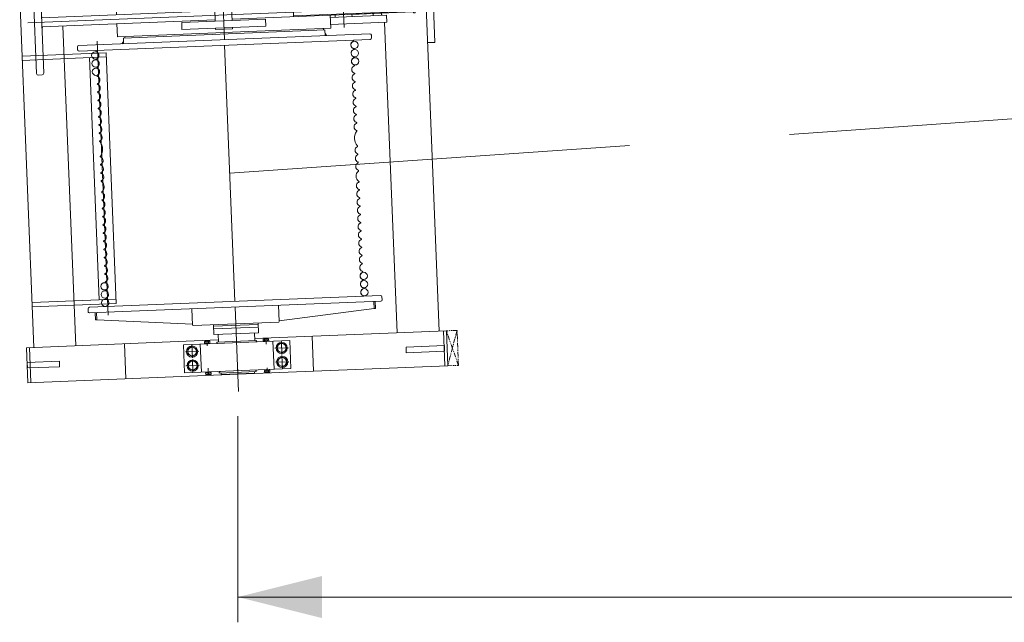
# Model space of a CAD drawing. Header units: millimetres. Extents: x 53746 to 116821, y -810352 to -765802.
# Tile 3 of 256: x 59695 to 63210, y -796074 to -793924. Entities that reach past the tile are written whole.
import ezdxf
from ezdxf.enums import TextEntityAlignment as Align

# ---------------------------------------------------------------- set-up
doc = ezdxf.new("R2010")
doc.units = ezdxf.units.MM
doc.header["$MEASUREMENT"] = 0
for name, pattern in [('DGN Style 3', [2002.806, 1430.575714, -572.230286]), ('DGN Style 4', [2290.351719, 1144.460571, -572.230286, 1.430576, -572.230286]), ('PHANTOM2', [31.75, 15.875, -3.175, 3.175, -3.175, 3.175, -3.175])]:
    doc.linetypes.add(name, pattern=pattern)
doc.layers.add('Main Cradle Rails', color=7, linetype='Continuous', lineweight=0)
doc.styles.add('Style-ENGINEERING', font='ENGINEERING.shx')
doc.styles.add('Style-ENGINEERING_0', font='ENGINEERING.shx')
doc.dimstyles.new('MetricMM', dxfattribs={"dimtxt": 3, "dimasz": 3, "dimexe": 1.5, "dimexo": 1.5, "dimgap": 1.5, "dimtad": 1, "dimdec": 0, "dimzin": 7, "dimtxsty": 'Style-ENGINEERING_0', "dimcen": 0.09, "dimclrd": 1, "dimclre": 1, "dimclrt": 7, "dimadec": 0, "dimazin": 3, "dimtfac": 1, "dimtdec": 0, "dimtofl": 0, "dimtmove": 0, "dimatfit": 3, "dimfxl": 1, "dimtzin": 7, "dimlwd": -1, "dimlwe": 0, "dimarcsym": 0})

# ---------------------------------------------------------------- blocks, each defined once
blk = doc.blocks.new('A$C55094F60')
at = {"color": 0, "lineweight": -2}
for p, q in [((206.5, 1358.8), (168.5, 1358.8)), ((206.5, 1352.8), (168.5, 1352.8)), ((195.6, 1359.7), (179.6, 1359.7)), ((195.6, 1359.7), (179.6, 1359.7)), ((179.6, 1359.7), (179.6, 1359.3)), ((179.6, 1359.7), (179.6, 1358.8)), ((195.5, 1358.8), (179.6, 1358.8)), ((180.1, 1364.4), (180.1, 1359.7)), ((180.1, 1364.4), (180.1, 1359.7)), ((193.2, 1365.4), (181.9, 1365.4)), ((193.2, 1365.4), (181.9, 1365.4)), ((183.8, 1364.4), (183.8, 1359.7)), ((183.8, 1364.4), (183.8, 1359.7)), ((187.5, -24.5), (187.5, 1369.1)), ((191.3, 1364.4), (191.3, 1359.7)), ((191.3, 1364.4), (191.3, 1359.7)), ((195.1, 1359.7), (195.1, 1364.4)), ((195.1, 1359.7), (195.1, 1364.4)), ((195.6, 1359.3), (195.6, 1359.7)), ((195.6, 1358.8), (195.6, 1359.7)), ((252.1, 1103.3), (126.5, 1103.3)), ((203.5, 924.8), (171.5, 924.8))]:
    blk.add_line(p, q, dxfattribs=at)
at = {"color": 0, "linetype": 'Continuous', "lineweight": -2}
for p, q in [((168.5, 1358.8), (168.5, 1352.8)), ((171.5, 1352.8), (171.5, 704.8)), ((174.6, 924.8), (174.6, 1352.8)), ((200.6, 1352.8), (200.6, 924.8)), ((203.5, 704.8), (203.5, 1352.8)), ((206.5, 1352.8), (206.5, 1358.8)), ((138.5, 1256.6), (163.5, 1256.6)), ((138.5, 1055.7), (138.5, 1256.6)), ((171.5, 1239.3), (163.5, 1239.3)), ((171.5, 1239.1), (163.5, 1239.1)), ((171.5, 1133.3), (171.5, 1239.1)), ((211.5, 1239.3), (203.5, 1239.3)), ((211.5, 1239.1), (203.5, 1239.1)), ((203.5, 1239.1), (203.5, 1133.3)), ((236.5, 1256.6), (236.5, 1055.7)), ((171.5, 1209.1), (163.5, 1209.1)), ((211.5, 1209.1), (203.5, 1209.1)), ((171.5, 1133.3), (163.5, 1133.3)), ((211.5, 1133.3), (203.5, 1133.3)), ((125, 1055.8), (125, 293.8)), ((171.5, 1055.8), (125, 1055.8)), ((171.5, 1073.3), (163.5, 1073.3)), ((211.5, 1073.3), (203.5, 1073.3)), ((250, 1055.8), (203.5, 1055.8)), ((250, 1055.8), (250, 293.8)), ((142.5, 824.7), (142.5, 524.8)), ((167.5, 824.7), (142.5, 824.7)), ((167.5, 524.8), (167.5, 824.7)), ((171.5, 644.8), (171.5, 25.3)), ((203.5, 25.3), (203.5, 644.8)), ((142.5, 524.8), (167.5, 524.8)), ((171.5, 293.8), (125, 293.8)), ((250, 293.8), (203.5, 293.8)), ((0, 6), (0, 19.3)), ((394, 25.3), (6, 25.3)), ((6, 0), (394, 0)), ((167.4, 25.3), (171.5, 28)), ((207.5, 25.3), (203.5, 28)), ((203.8, 27.9), (204.5, 27.8)), ((400, 6), (400, 19.3))]:
    blk.add_line(p, q, dxfattribs=at)
at = {"color": 0, "linetype": 'Continuous', "lineweight": -2, "flags": 128}
for points in [[(163.5, 1256.6), (163.5, 1055.8)], [(211.5, 1055.8), (211.5, 1256.6), (236.5, 1256.6)], [(232.5, 524.8), (232.5, 824.7), (207.5, 824.7), (207.5, 524.8)], [(142.5, 704.8), (137.5, 704.8), (137.5, 644.8), (142.5, 644.8)], [(167.5, 704.8), (207.5, 704.8)], [(232.5, 704.8), (237.5, 704.8), (237.5, 644.8), (232.5, 644.8)], [(207.5, 644.8), (167.5, 644.8)], [(207.5, 524.8), (232.5, 524.8)], [(170.9, 25.7), (171.4, 27.4), (168.2, 25.6), (170.4, 25.6), (170.7, 27.5), (168.4, 25.6), (170.3, 26.1), (169.7, 26.5), (170.9, 28.1), (170.1, 26.1)], [(206.6, 25.6), (203.8, 28.3), (203.8, 25.3), (206.1, 25.7), (204.4, 27.5), (204.2, 26.2), (206.1, 26), (203.7, 27.4), (203.9, 27.6), (204.8, 25.6), (206.6, 26.3), (203.8, 27.9)], [(204.5, 27.8), (204, 25.8), (206.3, 25.7), (205.1, 26.6)]]:
    blk.add_lwpolyline(points, dxfattribs=at)
at = {"color": 0, "lineweight": -2}
for centre, radius, start, end in [((181.9, 1363.1), 2.26, 33.855, 146.145), ((181.9, 1363.1), 2.26, 33.855, 146.145), ((187.6, 1357.8), 7.53, 60.1372, 119.8628), ((187.6, 1357.8), 7.53, 60.1372, 119.8628), ((193.2, 1363.1), 2.26, 33.855, 146.145), ((193.2, 1363.1), 2.26, 33.855, 146.145)]:
    blk.add_arc(centre, radius, start, end, dxfattribs=at)
at = {"color": 0, "linetype": 'Continuous', "lineweight": -2}
for centre, start, end in [((6, 19.3), 90.0008, 180), ((6, 6), 180, 270), ((394, 19.3), 0, 90.0008), ((394, 6), 270, 0)]:
    blk.add_arc(centre, 6, start, end, dxfattribs=at)
blk = doc.blocks.new('*U58')
at = {"color": 7, "linetype": 'PHANTOM2', "lineweight": 0}
for p, q in [((1807.1, 831.8), (1682.1, 793.8)), ((1682.1, 831.8), (1807.1, 793.8)), ((1807.1, 831.8), (1682.1, 831.8)), ((1682.1, 831.8), (1682.1, 793.5)), ((1807.1, 793.8), (1807.1, 831.8))]:
    blk.add_line(p, q, dxfattribs=at)
at = {"color": 7, "lineweight": 0}
for p, q in [((302.1, 793.8), (652.1, 793.8)), ((652.1, 793.8), (652.1, 767.8)), ((1682.1, 793.8), (1807.1, 793.8)), ((1682.1, 108.8), (1682.1, 793.8)), ((1682.1, 783.8), (1807.1, 783.8)), ((1734.6, 784.7), (1754.6, 784.7)), ((1734.6, 647.5), (1734.6, 784.7)), ((1754.6, 647.5), (1754.6, 784.7)), ((1807.1, 43.8), (1807.1, 793.8)), ((427.1, 767.8), (1682.1, 767.8)), ((1734.6, 647.5), (1754.6, 647.5)), ((573.6, 617.8), (1682.1, 617.8)), ((612.1, 563.8), (612.1, -476.2)), ((627.1, 568.8), (617.1, 568.8)), ((632.1, -476.2), (632.1, 563.8)), ((1547.1, -476.2), (1547.1, 563.8)), ((1552.1, 568.8), (1562.1, 568.8)), ((1567.1, 563.8), (1567.1, -476.2)), ((1592.1, 543.8), (1567.1, 543.8)), ((1592.1, 538.8), (1567.1, 538.8)), ((1592.1, 538.8), (1592.1, 543.8)), ((1592.1, 538.8), (1622.1, 198.8)), ((635.8, 503.6), (632.1, 503.6)), ((636.7, 502.9), (637.3, 501.8)), ((662.9, 502.9), (662.3, 501.8)), ((665, 503.6), (663.8, 503.6)), ((666, 502.9), (666.5, 501.8)), ((692.1, 502.9), (691.6, 501.8)), ((694.3, 503.6), (693.1, 503.6)), ((695.2, 502.9), (695.8, 501.8)), ((721.4, 502.9), (720.8, 501.8)), ((723.5, 503.6), (722.3, 503.6)), ((724.5, 502.9), (725, 501.8)), ((750.6, 502.9), (750.1, 501.8)), ((752.8, 503.6), (751.6, 503.6)), ((753.7, 502.9), (754.3, 501.8)), ((779.9, 502.9), (779.3, 501.8)), ((780.8, 503.6), (782, 503.6)), ((783, 502.9), (783.5, 501.8)), ((809.1, 502.9), (808.6, 501.8)), ((811.3, 503.6), (810.1, 503.6)), ((812.2, 502.9), (812.8, 501.8)), ((838.4, 502.9), (837.8, 501.8)), ((840.5, 503.6), (839.3, 503.6)), ((841.5, 502.9), (842, 501.8)), ((867.6, 502.9), (867.1, 501.8)), ((868.6, 503.6), (869.8, 503.6)), ((870.7, 502.9), (871.3, 501.8)), ((896.9, 502.9), (896.3, 501.8)), ((899, 503.6), (897.8, 503.6)), ((900, 502.9), (900.5, 501.8)), ((926.1, 502.9), (925.6, 501.8)), ((928.3, 503.6), (927.1, 503.6)), ((929.2, 502.9), (929.8, 501.8)), ((955.4, 502.9), (954.8, 501.8)), ((956.3, 503.6), (957.5, 503.6)), ((958.5, 502.9), (959, 501.8)), ((1009.6, 502.9), (1009.1, 501.8)), ((1011.8, 503.6), (1010.6, 503.6)), ((1012.7, 502.9), (1013.3, 501.8)), ((1038.9, 502.9), (1038.3, 501.8)), ((1041, 503.6), (1039.8, 503.6)), ((1042, 502.9), (1042.5, 501.8)), ((1068.1, 502.9), (1067.6, 501.8)), ((1070.3, 503.6), (1069.1, 503.6)), ((1071.2, 502.9), (1071.8, 501.8)), ((1097.4, 502.9), (1096.8, 501.8)), ((1099.5, 503.6), (1098.3, 503.6)), ((1100.5, 502.9), (1101, 501.8)), ((1136.6, 502.9), (1136.1, 501.8)), ((1138.8, 503.6), (1137.6, 503.6)), ((1139.7, 502.9), (1140.3, 501.8)), ((1165.9, 502.9), (1165.3, 501.8)), ((1168, 503.6), (1166.8, 503.6)), ((1169, 502.9), (1169.5, 501.8)), ((1195.1, 502.9), (1194.6, 501.8)), ((1196.1, 503.6), (1197.3, 503.6)), ((1198.2, 502.9), (1198.8, 501.8)), ((1224.4, 502.9), (1223.8, 501.8)), ((1226.5, 503.6), (1225.3, 503.6)), ((1227.5, 502.9), (1228, 501.8)), ((1253.6, 502.9), (1253.1, 501.8)), ((1255.8, 503.6), (1254.6, 503.6)), ((1256.7, 502.9), (1257.3, 501.8)), ((1282.9, 502.9), (1282.3, 501.8)), ((1283.8, 503.6), (1285, 503.6)), ((1286, 502.9), (1286.5, 501.8)), ((1312.1, 502.9), (1311.6, 501.8)), ((1314.3, 503.6), (1313.1, 503.6)), ((1315.2, 502.9), (1315.8, 501.8)), ((1341.4, 502.9), (1340.8, 501.8)), ((1343.5, 503.6), (1342.3, 503.6)), ((1344.5, 502.9), (1345, 501.8)), ((1370.6, 502.9), (1370.1, 501.8)), ((1371.6, 503.6), (1372.8, 503.6)), ((1373.7, 502.9), (1374.3, 501.8)), ((1399.9, 502.9), (1399.3, 501.8)), ((1402, 503.6), (1400.8, 503.6)), ((1403, 502.9), (1403.5, 501.8)), ((1429.1, 502.9), (1428.6, 501.8)), ((1431.3, 503.6), (1430.1, 503.6)), ((1432.2, 502.9), (1432.8, 501.8)), ((1458.4, 502.9), (1457.8, 501.8)), ((1460.5, 503.6), (1459.3, 503.6)), ((1461.5, 502.9), (1462, 501.8)), ((1487.6, 502.9), (1487.1, 501.8)), ((1489.8, 503.6), (1488.6, 503.6)), ((1490.7, 502.9), (1491.3, 501.8)), ((1516.9, 502.9), (1516.3, 501.8)), ((1517.8, 503.6), (1519, 503.6)), ((1520, 502.9), (1520.5, 501.8)), ((1546.1, 502.9), (1545.6, 501.8)), ((587.1, 398.8), (592.1, 398.8)), ((592.1, 403.8), (612.1, 403.8)), ((592.1, 403.8), (592.1, -316.2)), ((1682.1, 313.8), (1807.1, 313.8)), ((1694.6, 233.8), (1694.6, -146.2)), ((1694.6, 233.8), (1794.6, 233.8)), ((1719.6, 179.9), (1719.6, 227.7)), ((1769.6, 179.9), (1769.6, 227.7)), ((1794.6, 233.8), (1794.6, -146.2)), ((1567.1, 198.8), (1625.1, 198.8)), ((1627.1, 196.8), (1625.1, 198.8)), ((1627.1, -109.2), (1627.1, 196.8)), ((1696.5, 203.8), (1742.7, 203.8)), ((1746.4, 203.8), (1792.7, 203.8)), ((1683.2, 148.8), (1703.9, 148.8)), ((1684.9, 141.5), (1684.9, 156.2)), ((1686.1, 158.6), (1692.1, 158.6)), ((1686.1, 153.7), (1692.1, 153.7)), ((1686.1, 143.9), (1692.1, 143.9)), ((1692.1, 139), (1692.1, 158.6)), ((1692.1, 156.8), (1694.6, 156.8)), ((1692.1, 149.8), (1694.6, 148.8)), ((1692.1, 148.8), (1694.6, 147.8)), ((1692.1, 140.9), (1694.6, 140.9)), ((1694.6, 173.8), (1794.6, 173.8)), ((1807.1, 148.8), (1788.4, 148.8)), ((1797.1, 156.8), (1794.6, 156.8)), ((1797.1, 149.8), (1794.6, 148.8)), ((1797.1, 148.8), (1794.6, 147.8)), ((1797.1, 140.9), (1794.6, 140.9)), ((1797.1, 139), (1797.1, 158.6)), ((1803, 158.6), (1797.1, 158.6)), ((1803, 153.7), (1797.1, 153.7)), ((1803, 143.9), (1797.1, 143.9)), ((1804.3, 141.5), (1804.3, 156.2)), ((1662.1, 123.8), (1627.1, 123.8)), ((1632.1, 123.8), (1632, 123.8)), ((1632.1, 123.8), (1632.1, -36.2)), ((1642.1, 123.8), (1642.1, -36.2)), ((1662.1, 123.8), (1662.1, -36.2)), ((1662.1, 108.8), (1689.1, 108.8)), ((1686.1, 139), (1692.1, 139)), ((1689.1, 114.8), (1689.1, -27.2)), ((1689.1, 114.8), (1692.6, 114.8)), ((1692.6, 114.8), (1693.7, 112.1)), ((1796.5, 109.8), (1795.5, 107.1)), ((1800.1, 109.8), (1796.5, 109.8)), ((1803, 139), (1797.1, 139)), ((1800.1, 109.8), (1800.1, -22.2)), ((1805.1, 103.8), (1800.1, 103.8)), ((1805.1, 103.8), (1805.1, -16.2)), ((1802.7, 43.8), (1771.7, 43.8)), ((1807.1, -706.2), (1807.1, 43.8)), ((1689.1, -21.2), (1662.1, -21.2)), ((1682.1, -706.2), (1682.1, -21.2)), ((1689.1, -27.2), (1692.6, -27.2)), ((1692.6, -27.2), (1693.7, -24.5)), ((1796.5, -22.2), (1795.5, -19.5)), ((1800.1, -22.2), (1796.5, -22.2)), ((1805.1, -16.2), (1800.1, -16.2)), ((1627.1, -36.2), (1662.1, -36.2)), ((1683.2, -61.2), (1701.1, -61.2)), ((1684.9, -53.8), (1684.9, -68.5)), ((1686.1, -51.4), (1692.1, -51.4)), ((1686.1, -56.3), (1692.1, -56.3)), ((1686.1, -66.1), (1692.1, -66.1)), ((1692.1, -51.4), (1692.1, -71)), ((1692.1, -53.2), (1694.6, -53.2)), ((1692.1, -61.2), (1694.6, -60.2)), ((1692.1, -62.2), (1694.6, -61.2)), ((1692.1, -69.1), (1694.6, -69.1)), ((1807.1, -61.2), (1781.7, -61.2)), ((1797.1, -53.2), (1794.6, -53.2)), ((1797.1, -61.2), (1794.6, -60.2)), ((1797.1, -62.2), (1794.6, -61.2)), ((1797.1, -69.1), (1794.6, -69.1)), ((1803, -51.4), (1797.1, -51.4)), ((1797.1, -51.4), (1797.1, -71)), ((1803, -56.3), (1797.1, -56.3)), ((1803, -66.1), (1797.1, -66.1)), ((1804.3, -53.8), (1804.3, -68.5)), ((1686.1, -71), (1692.1, -71)), ((1694.6, -86.2), (1794.6, -86.2)), ((1719.6, -92.3), (1719.6, -140.1)), ((1769.6, -92.3), (1769.6, -140.1)), ((1803, -71), (1797.1, -71)), ((1567.1, -111.2), (1625.1, -111.2)), ((1593.1, -451.2), (1622.1, -111.2)), ((1625.1, -111.2), (1627.1, -109.2)), ((1696.2, -116.2), (1741.5, -116.2)), ((1747.9, -116.2), (1792.8, -116.2)), ((1694.6, -146.2), (1794.6, -146.2)), ((587.1, -311.2), (592.1, -311.2)), ((592.1, -316.2), (612.1, -316.2)), ((1682.1, -356.2), (1807.1, -356.2)), ((599.6, -410.3), (1577.5, -410.3)), ((635.8, -415.9), (632.1, -415.9)), ((636.7, -415.3), (637.3, -414.2)), ((662.9, -415.3), (662.3, -414.2)), ((665, -415.9), (663.8, -415.9)), ((666, -415.3), (666.5, -414.2)), ((692.1, -415.3), (691.6, -414.2)), ((694.3, -415.9), (693.1, -415.9)), ((695.2, -415.3), (695.8, -414.2)), ((721.4, -415.3), (720.8, -414.2)), ((723.5, -415.9), (722.3, -415.9)), ((724.5, -415.3), (725, -414.2)), ((750.6, -415.3), (750.1, -414.2)), ((752.8, -415.9), (751.6, -415.9)), ((753.7, -415.3), (754.3, -414.2)), ((779.9, -415.3), (779.3, -414.2)), ((780.8, -415.9), (782, -415.9)), ((783, -415.3), (783.5, -414.2)), ((809.1, -415.3), (808.6, -414.2)), ((811.3, -415.9), (810.1, -415.9)), ((812.2, -415.3), (812.8, -414.2)), ((838.4, -415.3), (837.8, -414.2)), ((840.5, -415.9), (839.3, -415.9)), ((841.5, -415.3), (842, -414.2)), ((867.6, -415.3), (867.1, -414.2)), ((868.6, -415.9), (869.8, -415.9)), ((870.7, -415.3), (871.3, -414.2)), ((896.9, -415.3), (896.3, -414.2)), ((899, -415.9), (897.8, -415.9)), ((900, -415.3), (900.5, -414.2)), ((926.1, -415.3), (925.6, -414.2)), ((928.3, -415.9), (927.1, -415.9)), ((929.2, -415.3), (929.8, -414.2)), ((955.4, -415.3), (954.8, -414.2)), ((956.3, -415.9), (957.5, -415.9)), ((958.5, -415.3), (959, -414.2)), ((1009.6, -415.3), (1009.1, -414.2)), ((1011.8, -415.9), (1010.6, -415.9)), ((1012.7, -415.3), (1013.3, -414.2)), ((1038.9, -415.3), (1038.3, -414.2)), ((1041, -415.9), (1039.8, -415.9)), ((1042, -415.3), (1042.5, -414.2)), ((1068.1, -415.3), (1067.6, -414.2)), ((1070.3, -415.9), (1069.1, -415.9)), ((1071.2, -415.3), (1071.8, -414.2)), ((1097.4, -415.3), (1096.8, -414.2)), ((1099.5, -415.9), (1098.3, -415.9)), ((1100.5, -415.3), (1101, -414.2)), ((1136.6, -415.3), (1136.1, -414.2)), ((1138.8, -415.9), (1137.6, -415.9)), ((1139.7, -415.3), (1140.3, -414.2)), ((1165.9, -415.3), (1165.3, -414.2)), ((1168, -415.9), (1166.8, -415.9)), ((1169, -415.3), (1169.5, -414.2)), ((1195.1, -415.3), (1194.6, -414.2)), ((1196.1, -415.9), (1197.3, -415.9)), ((1198.2, -415.3), (1198.8, -414.2)), ((1224.4, -415.3), (1223.8, -414.2)), ((1226.5, -415.9), (1225.3, -415.9)), ((1227.5, -415.3), (1228, -414.2)), ((1253.6, -415.3), (1253.1, -414.2)), ((1255.8, -415.9), (1254.6, -415.9)), ((1256.7, -415.3), (1257.3, -414.2)), ((1282.9, -415.3), (1282.3, -414.2)), ((1283.8, -415.9), (1285, -415.9)), ((1286, -415.3), (1286.5, -414.2)), ((1312.1, -415.3), (1311.6, -414.2)), ((1314.3, -415.9), (1313.1, -415.9)), ((1315.2, -415.3), (1315.8, -414.2)), ((1341.4, -415.3), (1340.8, -414.2)), ((1343.5, -415.9), (1342.3, -415.9)), ((1344.5, -415.3), (1345, -414.2)), ((1370.6, -415.3), (1370.1, -414.2)), ((1371.6, -415.9), (1372.8, -415.9)), ((1373.7, -415.3), (1374.3, -414.2)), ((1399.9, -415.3), (1399.3, -414.2)), ((1402, -415.9), (1400.8, -415.9)), ((1403, -415.3), (1403.5, -414.2)), ((1429.1, -415.3), (1428.6, -414.2)), ((1431.3, -415.9), (1430.1, -415.9)), ((1432.2, -415.3), (1432.8, -414.2)), ((1458.4, -415.3), (1457.8, -414.2)), ((1460.5, -415.9), (1459.3, -415.9)), ((1461.5, -415.3), (1462, -414.2)), ((1487.6, -415.3), (1487.1, -414.2)), ((1489.8, -415.9), (1488.6, -415.9)), ((1490.7, -415.3), (1491.3, -414.2)), ((1516.9, -415.3), (1516.3, -414.2)), ((1517.8, -415.9), (1519, -415.9)), ((1520, -415.3), (1520.5, -414.2)), ((1546.1, -415.3), (1545.6, -414.2)), ((1593.1, -451.2), (1567.1, -451.2)), ((1593.1, -456.2), (1567.1, -456.2)), ((1593.1, -451.2), (1593.1, -456.2)), ((627.1, -481.2), (617.1, -481.2)), ((1562.1, -481.2), (1552.1, -481.2)), ((540.6, -530.2), (1682.1, -530.2)), ((1734.6, -591), (1734.6, -706.2)), ((1734.6, -591), (1754.6, -591)), ((1754.6, -591), (1754.6, -706.2)), ((427.1, -680.2), (1682.1, -680.2)), ((1682.1, -696.2), (1807.1, -696.2)), ((1682.1, -706.2), (1807.1, -706.2)), ((1734.6, -706.2), (1754.6, -706.2))]:
    blk.add_line(p, q, dxfattribs=at)
at = {"color": 1, "linetype": 'DGN Style 4', "lineweight": 0}
for p, q in [((192.6, 43.8), (612.1, 43.8)), ((632.1, 43.8), (1547.1, 43.8)), ((1567.1, 43.8), (1868.2, 43.8))]:
    blk.add_line(p, q, dxfattribs=at)
at = {"color": 7, "linetype": 'Continuous', "lineweight": 0}
for p, q in [((642.1, -380.3), (1537.1, -380.3)), ((642.1, -380.3), (642.1, -680.2)), ((657.1, -380.3), (657.1, -680.2)), ((1522.1, -380.3), (1522.1, -680.2)), ((1537.1, -380.3), (1537.1, -680.2)), ((657.1, -440.3), (1522.1, -440.3))]:
    blk.add_line(p, q, dxfattribs=at)
at = {"color": 7, "lineweight": 0, "flags": 128}
for points in [[(612.1, 408.8), (612.1, 403.8), (604.1, 403.8), (612.1, 408.8), (611.9, 403.9), (604.4, 403.9), (611.9, 408.6), (611.8, 404.1), (604.7, 404.1), (611.8, 408.5), (611.6, 404.2), (605.1, 404.2), (611.6, 408.4), (611.4, 404.4), (605.6, 404.4), (611.6, 408.1), (611.2, 404.6), (606.1, 404.6), (611.7, 408), (610.9, 404.9), (606.6, 404.7), (611.7, 407.8), (610.7, 405.1), (606.9, 404.9), (611.4, 407.4), (610.5, 405.3), (607.3, 405), (611.1, 407.2), (610.3, 405.5), (607.7, 405.2), (611.1, 407.2), (610.1, 405.8), (608.2, 405.5), (610.7, 406.8), (609.9, 406), (608.7, 405.7), (610.2, 406.4), (609.9, 406), (609.3, 405.9), (609.9, 406)], [(612.1, -321.2), (612.1, -316.2), (604.1, -316.2), (612.1, -321.2), (611.9, -316.3), (604.4, -316.3), (611.9, -321), (611.8, -316.5), (604.7, -316.4), (611.8, -320.9), (611.6, -316.6), (605.1, -316.6), (611.6, -320.8), (611.4, -316.8), (605.6, -316.8), (611.6, -320.5), (611.2, -317), (606.1, -316.9), (611.7, -320.4), (610.9, -317.2), (606.6, -317.1), (611.7, -320.1), (610.7, -317.5), (606.9, -317.3), (611.4, -319.8), (610.5, -317.7), (607.3, -317.4), (611.1, -319.6), (610.3, -317.9), (607.7, -317.6), (611.1, -319.6), (610.1, -318.2), (608.2, -317.8), (610.7, -319.2), (609.9, -318.4), (608.7, -318.1), (610.2, -318.8), (609.9, -318.4), (609.3, -318.3), (609.9, -318.4)]]:
    blk.add_lwpolyline(points, dxfattribs=at)
for points in [[(1710.6, 188.3), (1701.7, 203.8), (1710.6, 219.3), (1728.5, 219.3), (1737.4, 203.8), (1728.5, 188.3), (1710.6, 188.3)], [(1760.6, 188.3), (1751.7, 203.8), (1760.6, 219.3), (1778.5, 219.3), (1787.4, 203.8), (1778.5, 188.3), (1760.6, 188.3)], [(1710.6, -131.7), (1701.7, -116.2), (1710.6, -100.7), (1728.5, -100.7), (1737.4, -116.2), (1728.5, -131.7), (1710.6, -131.7)], [(1760.6, -131.7), (1751.7, -116.2), (1760.6, -100.7), (1778.5, -100.7), (1787.4, -116.2), (1778.5, -131.7), (1760.6, -131.7)]]:
    blk.add_lwpolyline(points, close=True, dxfattribs=at)
at = {"color": 7, "lineweight": 0}
for centre, radius in [((649.8, 506.8), 13), ((679.1, 506.8), 13), ((708.3, 506.8), 13), ((1474.6, 506.8), 13), ((1503.8, 506.8), 13), ((1533.1, 506.8), 13), ((1719.6, 203.8), 20), ((1719.6, 203.8), 15.5), ((1769.6, 203.8), 20), ((1769.6, 203.8), 15.5), ((1719.6, -116.2), 20), ((1719.6, -116.2), 15.5), ((1769.6, -116.2), 20), ((1769.6, -116.2), 15.5), ((649.8, -419.2), 13), ((679.1, -419.2), 13), ((708.3, -419.2), 13), ((1474.6, -419.2), 13), ((1503.8, -419.2), 13), ((1533.1, -419.2), 13)]:
    blk.add_circle(centre, radius, dxfattribs=at)
for centre, radius, start, end in [((617.1, 563.8), 5, 90, 180), ((627.1, 563.8), 5, 0, 90), ((1552.1, 563.8), 5, 90, 180), ((1562.1, 563.8), 5, 0, 90), ((635.8, 502.5), 1.06, 25, 90), ((649.8, 507.6), 13.8, 205, 335), ((663.8, 502.5), 1.06, 90, 155), ((665, 502.5), 1.06, 25, 90), ((679.1, 507.6), 13.8, 205, 335), ((693.1, 502.5), 1.06, 90, 155), ((694.3, 502.5), 1.06, 25, 90), ((708.3, 507.6), 13.8, 205, 335), ((722.3, 502.5), 1.06, 90, 155), ((723.5, 502.5), 1.06, 25, 90), ((737.6, 507.6), 13.8, 205, 335), ((751.6, 502.5), 1.06, 90, 155), ((752.8, 502.5), 1.06, 25, 90), ((766.8, 507.6), 13.8, 205, 335), ((780.8, 502.5), 1.06, 90, 155), ((782, 502.5), 1.06, 25, 90), ((796.1, 507.6), 13.8, 205, 335), ((810.1, 502.5), 1.06, 90, 155), ((811.3, 502.5), 1.06, 25, 90), ((825.3, 507.6), 13.8, 205, 335), ((839.3, 502.5), 1.06, 90, 155), ((840.5, 502.5), 1.06, 25, 90), ((854.6, 507.6), 13.8, 205, 335), ((868.6, 502.5), 1.06, 90, 155), ((869.8, 502.5), 1.06, 25, 90), ((883.8, 507.6), 13.8, 205, 335), ((897.8, 502.5), 1.06, 90, 155), ((899, 502.5), 1.06, 25, 90), ((913.1, 507.6), 13.8, 205, 335), ((927.1, 502.5), 1.06, 90, 155), ((928.3, 502.5), 1.06, 25, 90), ((942.3, 507.6), 13.8, 205, 335), ((956.3, 502.5), 1.06, 90, 155), ((957.5, 502.5), 1.06, 25, 90), ((984.1, 537), 43.2, 234.6387, 305.3613), ((1010.6, 502.5), 1.06, 90, 155), ((1011.8, 502.5), 1.06, 25, 90), ((1025.8, 507.6), 13.8, 205, 335), ((1039.8, 502.5), 1.06, 90, 155), ((1041, 502.5), 1.06, 25, 90), ((1055.1, 507.6), 13.8, 205, 335), ((1069.1, 502.5), 1.06, 90, 155), ((1070.3, 502.5), 1.06, 25, 90), ((1084.3, 507.6), 13.8, 205, 335), ((1098.3, 502.5), 1.06, 90, 155), ((1099.5, 502.5), 1.06, 25, 90), ((1118.6, 517), 23.2, 221.046, 318.954), ((1137.6, 502.5), 1.06, 90, 155), ((1138.8, 502.5), 1.06, 25, 90), ((1152.8, 507.6), 13.8, 205, 335), ((1166.8, 502.5), 1.06, 90, 155), ((1168, 502.5), 1.06, 25, 90), ((1182.1, 507.6), 13.8, 205, 335), ((1196.1, 502.5), 1.06, 90, 155), ((1197.3, 502.5), 1.06, 25, 90), ((1211.3, 507.6), 13.8, 205, 335), ((1225.3, 502.5), 1.06, 90, 155), ((1226.5, 502.5), 1.06, 25, 90), ((1240.6, 507.6), 13.8, 205, 335), ((1254.6, 502.5), 1.06, 90, 155), ((1255.8, 502.5), 1.06, 25, 90), ((1269.8, 507.6), 13.8, 205, 335), ((1283.8, 502.5), 1.06, 90, 155), ((1285, 502.5), 1.06, 25, 90), ((1299.1, 507.6), 13.8, 205, 335), ((1313.1, 502.5), 1.06, 90, 155), ((1314.3, 502.5), 1.06, 25, 90), ((1328.3, 507.6), 13.8, 205, 335), ((1342.3, 502.5), 1.06, 90, 155), ((1343.5, 502.5), 1.06, 25, 90), ((1357.6, 507.6), 13.8, 205, 335), ((1371.6, 502.5), 1.06, 90, 155), ((1372.8, 502.5), 1.06, 25, 90), ((1386.8, 507.6), 13.8, 205, 335), ((1400.8, 502.5), 1.06, 90, 155), ((1402, 502.5), 1.06, 25, 90), ((1416.1, 507.6), 13.8, 205, 335), ((1430.1, 502.5), 1.06, 90, 155), ((1431.3, 502.5), 1.06, 25, 90), ((1445.3, 507.6), 13.8, 205, 335), ((1459.3, 502.5), 1.06, 90, 155), ((1460.5, 502.5), 1.06, 25, 90), ((1474.6, 507.6), 13.8, 205, 335), ((1488.6, 502.5), 1.06, 90, 155), ((1489.8, 502.5), 1.06, 25, 90), ((1503.8, 507.6), 13.8, 205, 335), ((1517.8, 502.5), 1.06, 90, 155), ((1519, 502.5), 1.06, 25, 90), ((1533.1, 507.6), 13.8, 205, 335), ((1547.1, 502.5), 1.06, 90, 155), ((1687.9, 156.2), 3.03, 125.9383, 234.0617), ((1695.1, 148.8), 10.2, 151.3779, 208.6221), ((1687.9, 141.5), 3.03, 125.9383, 234.0617), ((1801.2, 156.2), 3.03, 305.9383, 54.0617), ((1794, 148.8), 10.2, 331.3779, 28.6221), ((1801.2, 141.5), 3.03, 305.9383, 54.0617), ((1695.5, 112.8), 2, 201.2927, 241.4362), ((1793.6, 107.8), 2, 298.5638, 338.7073), ((1695.5, -25.2), 2, 118.5638, 158.7073), ((1793.6, -20.2), 2, 21.2927, 61.4362), ((1687.9, -53.8), 3.03, 125.9383, 234.0617), ((1695.1, -61.2), 10.2, 151.3779, 208.6221), ((1687.9, -68.5), 3.03, 125.9383, 234.0617), ((1801.2, -53.8), 3.03, 305.9383, 54.0617), ((1794, -61.2), 10.2, 331.3779, 28.6221), ((1801.2, -68.5), 3.03, 305.9383, 54.0617), ((635.8, -414.9), 1.06, 270, 335), ((649.8, -420), 13.8, 25, 155), ((663.8, -414.9), 1.06, 205, 270), ((665, -414.9), 1.06, 270, 335), ((679.1, -420), 13.8, 25, 155), ((693.1, -414.9), 1.06, 205, 270), ((694.3, -414.9), 1.06, 270, 335), ((708.3, -420), 13.8, 25, 155), ((722.3, -414.9), 1.06, 205, 270), ((723.5, -414.9), 1.06, 270, 335), ((737.6, -420), 13.8, 25, 155), ((751.6, -414.9), 1.06, 205, 270), ((752.8, -414.9), 1.06, 270, 335), ((766.8, -420), 13.8, 25, 155), ((780.8, -414.9), 1.06, 205, 270), ((782, -414.9), 1.06, 270, 335), ((796.1, -420), 13.8, 25, 155), ((810.1, -414.9), 1.06, 205, 270), ((811.3, -414.9), 1.06, 270, 335), ((825.3, -420), 13.8, 25, 155), ((839.3, -414.9), 1.06, 205, 270), ((840.5, -414.9), 1.06, 270, 335), ((854.6, -420), 13.8, 25, 155), ((868.6, -414.9), 1.06, 205, 270), ((869.8, -414.9), 1.06, 270, 335), ((883.8, -420), 13.8, 25, 155), ((897.8, -414.9), 1.06, 205, 270), ((899, -414.9), 1.06, 270, 335), ((913.1, -420), 13.8, 25, 155), ((927.1, -414.9), 1.06, 205, 270), ((928.3, -414.9), 1.06, 270, 335), ((942.3, -420), 13.8, 25, 155), ((956.3, -414.9), 1.06, 205, 270), ((957.5, -414.9), 1.06, 270, 335), ((984.1, -449.4), 43.2, 54.6387, 125.3613), ((1010.6, -414.9), 1.06, 205, 270), ((1011.8, -414.9), 1.06, 270, 335), ((1025.8, -420), 13.8, 25, 155), ((1039.8, -414.9), 1.06, 205, 270), ((1041, -414.9), 1.06, 270, 335), ((1055.1, -420), 13.8, 25, 155), ((1069.1, -414.9), 1.06, 205, 270), ((1070.3, -414.9), 1.06, 270, 335), ((1084.3, -420), 13.8, 25, 155), ((1098.3, -414.9), 1.06, 205, 270), ((1099.5, -414.9), 1.06, 270, 335), ((1118.6, -429.4), 23.2, 41.046, 138.954), ((1137.6, -414.9), 1.06, 205, 270), ((1138.8, -414.9), 1.06, 270, 335), ((1152.8, -420), 13.8, 25, 155), ((1166.8, -414.9), 1.06, 205, 270), ((1168, -414.9), 1.06, 270, 335), ((1182.1, -420), 13.8, 25, 155), ((1196.1, -414.9), 1.06, 205, 270), ((1197.3, -414.9), 1.06, 270, 335), ((1211.3, -420), 13.8, 25, 155), ((1225.3, -414.9), 1.06, 205, 270), ((1226.5, -414.9), 1.06, 270, 335), ((1240.6, -420), 13.8, 25, 155), ((1254.6, -414.9), 1.06, 205, 270), ((1255.8, -414.9), 1.06, 270, 335), ((1269.8, -420), 13.8, 25, 155), ((1283.8, -414.9), 1.06, 205, 270), ((1285, -414.9), 1.06, 270, 335), ((1299.1, -420), 13.8, 25, 155), ((1313.1, -414.9), 1.06, 205, 270), ((1314.3, -414.9), 1.06, 270, 335), ((1328.3, -420), 13.8, 25, 155), ((1342.3, -414.9), 1.06, 205, 270), ((1343.5, -414.9), 1.06, 270, 335), ((1357.6, -420), 13.8, 25, 155), ((1371.6, -414.9), 1.06, 205, 270), ((1372.8, -414.9), 1.06, 270, 335), ((1386.8, -420), 13.8, 25, 155), ((1400.8, -414.9), 1.06, 205, 270), ((1402, -414.9), 1.06, 270, 335), ((1416.1, -420), 13.8, 25, 155), ((1430.1, -414.9), 1.06, 205, 270), ((1431.3, -414.9), 1.06, 270, 335), ((1445.3, -420), 13.8, 25, 155), ((1459.3, -414.9), 1.06, 205, 270), ((1460.5, -414.9), 1.06, 270, 335), ((1474.6, -420), 13.8, 25, 155), ((1488.6, -414.9), 1.06, 205, 270), ((1489.8, -414.9), 1.06, 270, 335), ((1503.8, -420), 13.8, 25, 155), ((1517.8, -414.9), 1.06, 205, 270), ((1519, -414.9), 1.06, 270, 335), ((1533.1, -420), 13.8, 25, 155), ((1547.1, -414.9), 1.06, 205, 270), ((617.1, -476.2), 5, 180, 270), ((627.1, -476.2), 5, 270, 0), ((1552.1, -476.2), 5, 180, 270), ((1562.1, -476.2), 5, 270, 0)]:
    blk.add_arc(centre, radius, start, end, dxfattribs=at)
at = {"color": 7, "lineweight": 0, "extrusion": (2.42155e-16, -1.91457e-16, -1)}
blk.add_blockref('A$C55094F60', (-712.1, -631), dxfattribs=at)
blk = doc.blocks.new('*D65')
at = {"color": 1, "linetype": 'Continuous', "lineweight": 0, "transparency": 16777216}
for p, q in [((-12981.6, -4778.1), (-12981.6, -7997.1)), ((-24808.9, -7262), (-24808.9, -7997.1))]:
    blk.add_line(p, q, dxfattribs=at)
at = {"color": 1, "linetype": 'Continuous', "transparency": 16777216}
blk.add_line((-12981.6, -7907.1), (-24808.9, -7907.1), dxfattribs=at)
at = {"color": 1, "linetype": 'Continuous', "lineweight": 0, "transparency": 16777216}
blk.add_solid([(-24508.9, -7982.1), (-24808.9, -7907.1), (-24508.9, -7832.1)], dxfattribs=at)
at = {"color": 1, "linetype": 'Continuous', "lineweight": 0, "transparency": 16777216, "extrusion": (0, 0, -1)}
blk.add_solid([(13281.6, -7832.1), (12981.6, -7907.1), (13281.6, -7982.1)], dxfattribs=at)
at = {"layer": 'Defpoints', "color": 7, "linetype": 'Continuous', "lineweight": 0, "transparency": 16777216}
for p in [(-12981.6, -4628.1), (-24808.9, -7112), (-24808.9, -7907.1), (-18895.3, -7907.1)]:
    blk.add_point(p, dxfattribs=at)
at = {"color": 7, "linetype": 'Continuous', "lineweight": 0, "transparency": 16777216, "style": 'Style-ENGINEERING'}
blk.add_text('11 827', height=300, dxfattribs=at).set_placement((-19579.1, -7607.1), align=Align.MIDDLE_LEFT)
blk = doc.blocks.new('*U57')
at = {"color": 0, "linetype": 'DGN Style 3', "lineweight": 13, "flags": 128}
blk.add_lwpolyline([(-24837.7, -6395.1), (7843.4, -4126.1)], dxfattribs=at)
at = {"color": 7, "lineweight": 0, "rotation": 272.3025417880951}
blk.add_blockref('*U58', (-24925.2, -5308.2), dxfattribs=at)
at = {"color": 1, "linetype": 'Continuous'}
dim = blk.add_linear_dim(base=(-24808.9, -7907.1), p1=(-12981.6, -4628.1), p2=(-24808.9, -7112), angle=180, text='\\FSTANDARD;<>', dimstyle='MetricMM', override={"dimtxt": 300, "dimasz": 300, "dimexe": 90, "dimexo": 150, "dimgap": 150}, dxfattribs=at)
dim.commit()
dim.dimension.update_dxf_attribs({"geometry": '*D65', "text_midpoint": (-18895.3, -7907.1)})

msp = doc.modelspace()

# ---------------------------------------------------------------- block references
at = {"layer": 'Main Cradle Rails', "color": 7, "linetype": 'Continuous', "lineweight": 0}
msp.add_blockref('*U57', (85283.05, -788076.95), dxfattribs=at)

doc.saveas('drawing.dxf')
